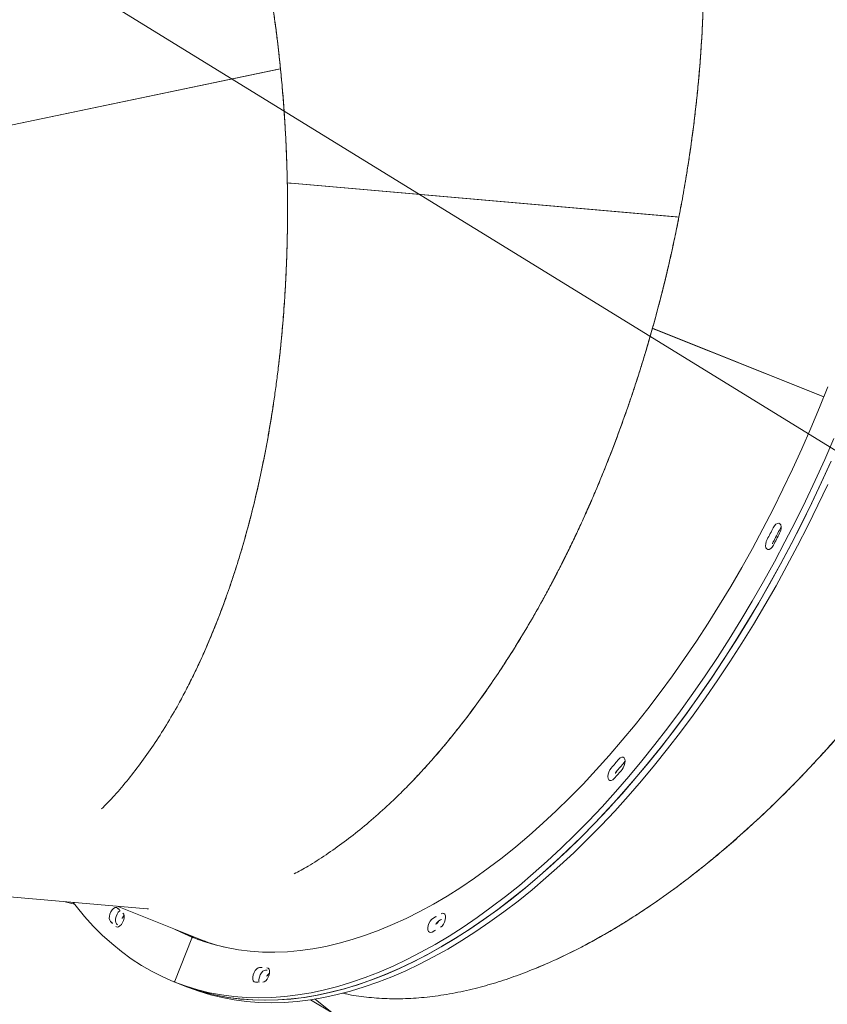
# Model space of a CAD drawing. Extents: x 5459245 to 5462690, y 5971016 to 5972523.
# Tile 50 of 198: x 5462442.209 to 5462442.627, y 5972214.261 to 5972214.771. Entities that reach past the tile are written whole.
import ezdxf

# ---------------------------------------------------------------- set-up
doc = ezdxf.new("R2010")
doc.units = 0
doc.layers.add('A_MAŁA ARCHITEKTURA', color=195, linetype='CONTINUOUS', lineweight=9)
doc.layers.add('ADT CCTV', color=102, linetype='CONTINUOUS')

# ---------------------------------------------------------------- blocks, each defined once
blk = doc.blocks.new('MEGA')
at = {"layer": 'A_MAŁA ARCHITEKTURA'}
for p, q in [((5462444.561155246, 5972220.614950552), (5462444.561155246, 5972216.379421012)), ((5462444.578764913, 5972219.173553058), (5462444.438838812, 5972219.321503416)), ((5462444.578818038, 5972219.173593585), (5462444.438882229, 5972219.321554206)), ((5462444.578099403, 5972219.174352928), (5462444.438997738, 5972219.321431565)), ((5462444.578099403, 5972219.174352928), (5462444.578818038, 5972219.173593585)), ((5462444.621513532, 5972218.957530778), (5462444.530274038, 5972219.139585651)), ((5462444.621576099, 5972218.957554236), (5462444.530330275, 5972219.139621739)), ((5462444.621107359, 5972218.958488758), (5462444.530405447, 5972219.139470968)), ((5462444.530816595, 5972219.138650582), (5462444.530820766, 5972219.138494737)), ((5462444.530866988, 5972219.138550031), (5462444.530871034, 5972219.138394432)), ((5462444.531025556, 5972219.138233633), (5462444.531029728, 5972219.138077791)), ((5462444.124217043, 5972219.10012493), (5462444.172159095, 5972219.004463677)), ((5462444.153038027, 5972219.042616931), (5462444.154514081, 5972219.03787518)), ((5462444.165126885, 5972219.018495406), (5462444.172923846, 5972218.973512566)), ((5462444.162261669, 5972219.01298641), (5462444.16241716, 5972219.012486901)), ((5462444.171344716, 5972218.976789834), (5462444.147776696, 5972218.972711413)), ((5462444.147328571, 5972218.972380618), (5462444.147241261, 5972218.97288434)), ((5462444.14733013, 5972218.972368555), (5462444.147909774, 5972218.969024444)), ((5462444.172923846, 5972218.973512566), (5462444.174089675, 5972218.96678656)), ((5462444.148438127, 5972218.96597621), (5462444.147909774, 5972218.969024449)), ((5462444.14794839, 5972218.968804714), (5462444.14852803, 5972218.965460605)), ((5462444.148440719, 5972218.965964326), (5462444.148438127, 5972218.96597621)), ((5462444.621107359, 5972218.958488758), (5462444.621576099, 5972218.957554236)), ((5462444.581598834, 5972218.84486279), (5462444.565279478, 5972218.939013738)), ((5462444.581664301, 5972218.844874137), (5462444.565343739, 5972218.939032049)), ((5462444.581663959, 5972218.844874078), (5462444.56537217, 5972218.938865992)), ((5462444.565528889, 5972218.937961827), (5462444.565487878, 5972218.937811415)), ((5462444.565548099, 5972218.937851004), (5462444.565507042, 5972218.937700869)), ((5462444.565608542, 5972218.937502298), (5462444.56556753, 5972218.93735189)), ((5462444.17619752, 5972218.933265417), (5462444.176201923, 5972218.93276332)), ((5462444.17795949, 5972218.905882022), (5462444.167770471, 5972218.822313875)), ((5462444.176421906, 5972218.907687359), (5462444.176539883, 5972218.894238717)), ((5462444.366904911, 5972218.833588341), (5462444.366754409, 5972218.833614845)), ((5462444.366754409, 5972218.833614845), (5462444.366904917, 5972218.833588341))]:
    blk.add_line(p, q, dxfattribs=at)
at = {"layer": 'A_MAŁA ARCHITEKTURA', "flags": 128}
for points in [[(5462444.14733013, 5972218.972368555), (5462444.148577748, 5972218.966243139), (5462444.150168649, 5972218.960182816), (5462444.152101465, 5972218.954192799), (5462444.154374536, 5972218.948278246), (5462444.156985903, 5972218.942444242), (5462444.159933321, 5972218.936695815), (5462444.163214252, 5972218.931037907), (5462444.16682587, 5972218.925475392), (5462444.170765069, 5972218.920013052), (5462444.175028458, 5972218.914655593), (5462444.179612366, 5972218.909407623), (5462444.184512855, 5972218.904273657), (5462444.189725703, 5972218.89925812), (5462444.195246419, 5972218.894365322), (5462444.201070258, 5972218.889599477), (5462444.207192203, 5972218.884964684), (5462444.213606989, 5972218.880464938), (5462444.220309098, 5972218.876104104), (5462444.227292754, 5972218.87188594), (5462444.23455195, 5972218.867814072), (5462444.24208044, 5972218.86389201), (5462444.249871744, 5972218.860123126), (5462444.257919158, 5972218.856510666), (5462444.26621575, 5972218.853057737), (5462444.274754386, 5972218.849767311), (5462444.283527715, 5972218.846642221), (5462444.292528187, 5972218.843685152), (5462444.301748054, 5972218.840898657), (5462444.311179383, 5972218.838285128), (5462444.320814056, 5972218.835846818), (5462444.330643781, 5972218.83358582), (5462444.340660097, 5972218.831504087), (5462444.350854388, 5972218.829603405), (5462444.361217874, 5972218.827885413), (5462444.371741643, 5972218.826351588), (5462444.382416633, 5972218.825003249), (5462444.393233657, 5972218.823841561), (5462444.404183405, 5972218.82286752), (5462444.415256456, 5972218.822081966), (5462444.426443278, 5972218.821485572), (5462444.437734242, 5972218.821078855), (5462444.449119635, 5972218.820862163), (5462444.460589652, 5972218.820835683), (5462444.472134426, 5972218.820999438), (5462444.483744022, 5972218.821353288), (5462444.495408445, 5972218.821896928), (5462444.507117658, 5972218.822629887), (5462444.518861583, 5972218.823551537), (5462444.530630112, 5972218.824661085), (5462444.542413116, 5972218.825957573), (5462444.554200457, 5972218.827439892), (5462444.56598199, 5972218.829106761)], [(5462444.147909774, 5972218.969024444), (5462444.149157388, 5972218.962899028), (5462444.150748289, 5972218.956838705), (5462444.152681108, 5972218.950848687), (5462444.154954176, 5972218.944934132), (5462444.157565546, 5972218.939100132), (5462444.160512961, 5972218.933351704), (5462444.163793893, 5972218.927693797), (5462444.16740551, 5972218.922131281), (5462444.17134471, 5972218.916668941), (5462444.175608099, 5972218.911311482), (5462444.18019201, 5972218.906063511), (5462444.185092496, 5972218.900929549), (5462444.190305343, 5972218.895914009), (5462444.195826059, 5972218.891021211), (5462444.201649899, 5972218.886255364), (5462444.207771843, 5972218.881620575), (5462444.214186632, 5972218.877120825), (5462444.220888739, 5972218.872759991), (5462444.227872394, 5972218.868541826), (5462444.235131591, 5972218.864469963), (5462444.242660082, 5972218.860547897), (5462444.250451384, 5972218.856779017), (5462444.258498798, 5972218.853166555), (5462444.26679539, 5972218.849713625), (5462444.275334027, 5972218.846423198), (5462444.284107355, 5972218.843298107), (5462444.293107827, 5972218.840341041), (5462444.302327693, 5972218.837554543), (5462444.311759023, 5972218.834941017), (5462444.321393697, 5972218.832502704), (5462444.331223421, 5972218.830241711), (5462444.341239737, 5972218.828159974), (5462444.351434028, 5972218.826259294), (5462444.361797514, 5972218.824541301), (5462444.372321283, 5972218.823007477), (5462444.382996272, 5972218.821659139), (5462444.393813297, 5972218.820497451), (5462444.404763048, 5972218.819523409), (5462444.415836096, 5972218.818737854), (5462444.427022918, 5972218.81814146), (5462444.438313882, 5972218.817734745), (5462444.449699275, 5972218.817518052), (5462444.461169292, 5972218.817491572), (5462444.472714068, 5972218.817655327), (5462444.484323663, 5972218.818009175), (5462444.495988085, 5972218.818552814), (5462444.507697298, 5972218.819285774), (5462444.519441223, 5972218.820207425), (5462444.531209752, 5972218.821316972), (5462444.542992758, 5972218.822613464), (5462444.554780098, 5972218.824095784)], [(5462444.555200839, 5972218.824152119), (5462444.543413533, 5972218.822663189), (5462444.531630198, 5972218.821360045), (5462444.519860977, 5972218.820243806), (5462444.508116, 5972218.819315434), (5462444.496405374, 5972218.818575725), (5462444.48473918, 5972218.818025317), (5462444.473127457, 5972218.817664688), (5462444.461580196, 5972218.817494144), (5462444.450107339, 5972218.817513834), (5462444.438718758, 5972218.817723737), (5462444.427424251, 5972218.818123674), (5462444.416233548, 5972218.818713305), (5462444.405156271, 5972218.819492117), (5462444.394201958, 5972218.820459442), (5462444.383380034, 5972218.821614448), (5462444.372699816, 5972218.822956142), (5462444.362170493, 5972218.824483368), (5462444.351801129, 5972218.826194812), (5462444.341600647, 5972218.828088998), (5462444.331577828, 5972218.830164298), (5462444.321741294, 5972218.832418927), (5462444.312099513, 5972218.834850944), (5462444.302660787, 5972218.837458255), (5462444.293433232, 5972218.840238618), (5462444.284424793, 5972218.843189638), (5462444.275643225, 5972218.846308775), (5462444.267096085, 5972218.849593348), (5462444.258790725, 5972218.853040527), (5462444.250734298, 5972218.856647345), (5462444.242933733, 5972218.860410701), (5462444.235395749, 5972218.864327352), (5462444.228126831, 5972218.86839393), (5462444.221133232, 5972218.872606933), (5462444.214420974, 5972218.876962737), (5462444.207995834, 5972218.881457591), (5462444.201863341, 5972218.886087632), (5462444.196028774, 5972218.890848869), (5462444.190497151, 5972218.895737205), (5462444.185273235, 5972218.900748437), (5462444.180361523, 5972218.905878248), (5462444.175766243, 5972218.911122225), (5462444.171491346, 5972218.916475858), (5462444.167540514, 5972218.92193453), (5462444.163917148, 5972218.927493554), (5462444.160624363, 5972218.933148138), (5462444.157664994, 5972218.938893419), (5462444.155041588, 5972218.944724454), (5462444.152756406, 5972218.950636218), (5462444.150811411, 5972218.956623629), (5462444.14920828, 5972218.962681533), (5462444.14794839, 5972218.968804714)], [(5462444.543993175, 5972218.819319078), (5462444.532209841, 5972218.818015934), (5462444.520440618, 5972218.816899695), (5462444.508695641, 5972218.81597132), (5462444.496985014, 5972218.815231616), (5462444.48531882, 5972218.814681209), (5462444.473707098, 5972218.814320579), (5462444.462159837, 5972218.814150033), (5462444.450686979, 5972218.814169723), (5462444.439298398, 5972218.814379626), (5462444.428003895, 5972218.814779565), (5462444.416813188, 5972218.815369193), (5462444.405735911, 5972218.816148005), (5462444.394781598, 5972218.817115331), (5462444.383959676, 5972218.818270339), (5462444.373279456, 5972218.819612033), (5462444.362750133, 5972218.821139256), (5462444.352380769, 5972218.8228507), (5462444.342180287, 5972218.824744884), (5462444.332157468, 5972218.826820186), (5462444.322320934, 5972218.829074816), (5462444.312679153, 5972218.831506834), (5462444.303240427, 5972218.834114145), (5462444.294012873, 5972218.836894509), (5462444.285004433, 5972218.839845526), (5462444.276222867, 5972218.842964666), (5462444.267675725, 5972218.846249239), (5462444.259370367, 5972218.849696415), (5462444.251313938, 5972218.853303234), (5462444.243513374, 5972218.857066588), (5462444.235975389, 5972218.86098324), (5462444.228706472, 5972218.865049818), (5462444.221712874, 5972218.86926282), (5462444.215000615, 5972218.873618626), (5462444.208575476, 5972218.878113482), (5462444.202442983, 5972218.882743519), (5462444.196608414, 5972218.887504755), (5462444.191076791, 5972218.892393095), (5462444.18585288, 5972218.897404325), (5462444.180941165, 5972218.902534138), (5462444.176345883, 5972218.907778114), (5462444.172070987, 5972218.913131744), (5462444.168120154, 5972218.918590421), (5462444.164496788, 5972218.924149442), (5462444.161204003, 5972218.929804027), (5462444.158244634, 5972218.935549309), (5462444.155621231, 5972218.941380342), (5462444.153336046, 5972218.947292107), (5462444.151391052, 5972218.953279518), (5462444.149787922, 5972218.959337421), (5462444.14852803, 5972218.965460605)], [(5462444.154904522, 5972219.038892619), (5462444.154023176, 5972219.03656407), (5462444.151799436, 5972219.030084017), (5462444.149916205, 5972219.023614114), (5462444.14837511, 5972219.017159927), (5462444.147177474, 5972219.010727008), (5462444.146324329, 5972219.004320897), (5462444.14581641, 5972218.997947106), (5462444.14565415, 5972218.99161112), (5462444.145837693, 5972218.985318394), (5462444.146366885, 5972218.979074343), (5462444.147241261, 5972218.97288434)], [(5462444.164449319, 5972219.017759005), (5462444.164396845, 5972219.018413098), (5462444.163965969, 5972219.018979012), (5462444.163198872, 5972219.019401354), (5462444.162170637, 5972219.019638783), (5462444.160981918, 5972219.019668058), (5462444.159749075, 5972219.01948631), (5462444.158592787, 5972219.019111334), (5462444.157626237, 5972219.018579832), (5462444.156944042, 5972219.017943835), (5462444.156612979, 5972219.017265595)], [(5462444.157192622, 5972219.013921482), (5462444.157523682, 5972219.014599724), (5462444.15820588, 5972219.01523572), (5462444.159172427, 5972219.01576722), (5462444.160328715, 5972219.016142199), (5462444.16156156, 5972219.016323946), (5462444.162750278, 5972219.016294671), (5462444.163778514, 5972219.016057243), (5462444.164080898, 5972219.015928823)], [(5462444.164080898, 5972219.015928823), (5462444.163778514, 5972219.016057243), (5462444.162750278, 5972219.016294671), (5462444.16156156, 5972219.016323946), (5462444.160328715, 5972219.016142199), (5462444.159172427, 5972219.01576722), (5462444.15820588, 5972219.01523572), (5462444.157523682, 5972219.014599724), (5462444.157192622, 5972219.013921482)], [(5462444.155877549, 5972219.01345883), (5462444.155951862, 5972219.012808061), (5462444.156403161, 5972219.012248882), (5462444.157187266, 5972219.011836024), (5462444.158227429, 5972219.011609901), (5462444.159421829, 5972219.011592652), (5462444.160653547, 5972219.011785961), (5462444.161802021, 5972219.012170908), (5462444.162754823, 5972219.012709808), (5462444.163418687, 5972219.013349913), (5462444.163728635, 5972219.014028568)], [(5462444.170598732, 5972218.98692679), (5462444.170940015, 5972218.983225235), (5462444.171791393, 5972218.977132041)], [(5462444.172156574, 5972218.975101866), (5462444.171542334, 5972218.979676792), (5462444.171178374, 5972218.983582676)], [(5462444.171178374, 5972218.983582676), (5462444.171519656, 5972218.979881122), (5462444.172156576, 5972218.975101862)], [(5462444.172486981, 5972218.973436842), (5462444.172121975, 5972218.976332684), (5462444.171758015, 5972218.980238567)], [(5462444.171344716, 5972218.976789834), (5462444.171439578, 5972218.976811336), (5462444.171529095, 5972218.976841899), (5462444.171609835, 5972218.976880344), (5462444.171678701, 5972218.976925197), (5462444.171733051, 5972218.976974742), (5462444.171770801, 5972218.977027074), (5462444.171790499, 5972218.977080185), (5462444.171791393, 5972218.977132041)], [(5462444.171880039, 5972218.976617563), (5462444.171861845, 5972218.976666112), (5462444.171825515, 5972218.976709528), (5462444.171772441, 5972218.976746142), (5462444.171704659, 5972218.976774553), (5462444.171624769, 5972218.976793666), (5462444.171535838, 5972218.976802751), (5462444.171441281, 5972218.976801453), (5462444.171344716, 5972218.976789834)], [(5462444.171880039, 5972218.976617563), (5462444.173103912, 5972218.970646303), (5462444.174675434, 5972218.964741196), (5462444.176593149, 5972218.958907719), (5462444.178855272, 5972218.953151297), (5462444.181459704, 5972218.947477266), (5462444.18440403, 5972218.941890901), (5462444.187685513, 5972218.936397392), (5462444.191301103, 5972218.931001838), (5462444.195247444, 5972218.925709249), (5462444.199520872, 5972218.920524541), (5462444.20411742, 5972218.91545253), (5462444.209032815, 5972218.910497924), (5462444.214262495, 5972218.905665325), (5462444.2198016, 5972218.900959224), (5462444.225644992, 5972218.896383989), (5462444.231787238, 5972218.891943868), (5462444.238222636, 5972218.887642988), (5462444.244945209, 5972218.88348534), (5462444.251948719, 5972218.879474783), (5462444.259226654, 5972218.875615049), (5462444.266772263, 5972218.871909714), (5462444.274578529, 5972218.868362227), (5462444.28263821, 5972218.864975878), (5462444.29094382, 5972218.861753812), (5462444.299487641, 5972218.858699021), (5462444.308261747, 5972218.855814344), (5462444.31725798, 5972218.853102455), (5462444.326467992, 5972218.850565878), (5462444.335883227, 5972218.848206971), (5462444.34549494, 5972218.846027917), (5462444.35529421, 5972218.844030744), (5462444.36527193, 5972218.842217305), (5462444.375418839, 5972218.840589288), (5462444.38572551, 5972218.839148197), (5462444.396182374, 5972218.837895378), (5462444.406779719, 5972218.836831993), (5462444.417507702, 5972218.835959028), (5462444.428356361, 5972218.835277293), (5462444.439315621, 5972218.834787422), (5462444.450375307, 5972218.834489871), (5462444.461525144, 5972218.834384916), (5462444.472754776, 5972218.834472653), (5462444.484053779, 5972218.834753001), (5462444.495411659, 5972218.835225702), (5462444.506817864, 5972218.835890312), (5462444.51826181, 5972218.836746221), (5462444.529732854, 5972218.837792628), (5462444.54122036, 5972218.839028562), (5462444.552713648, 5972218.840452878), (5462444.564202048, 5972218.842064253), (5462444.575674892, 5972218.843861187), (5462444.587121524, 5972218.845842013)], [(5462444.147241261, 5972218.97288434), (5462444.147259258, 5972218.972835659), (5462444.147295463, 5972218.972792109), (5462444.147348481, 5972218.972755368), (5462444.147416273, 5972218.97272685), (5462444.147496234, 5972218.972707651), (5462444.147585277, 5972218.972698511), (5462444.147679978, 5972218.972699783), (5462444.147776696, 5972218.972711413)], [(5462444.147776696, 5972218.972711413), (5462444.147681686, 5972218.972689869), (5462444.147592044, 5972218.972659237), (5462444.147511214, 5972218.9726207), (5462444.147442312, 5972218.972575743), (5462444.147387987, 5972218.97252609), (5462444.147350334, 5972218.97247366), (5462444.147330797, 5972218.972420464), (5462444.14733013, 5972218.972368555)], [(5462444.176741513, 5972218.938953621), (5462444.176221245, 5972218.93948837), (5462444.175380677, 5972218.939867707), (5462444.174302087, 5972218.940054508), (5462444.173091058, 5972218.940030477), (5462444.171866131, 5972218.93979797), (5462444.170747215, 5972218.939379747), (5462444.169843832, 5972218.938816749), (5462444.169244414, 5972218.938164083), (5462444.169007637, 5972218.937485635), (5462444.169156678, 5972218.936847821)], [(5462444.177321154, 5972218.935609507), (5462444.176800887, 5972218.936144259), (5462444.175960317, 5972218.936523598), (5462444.174881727, 5972218.936710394), (5462444.173670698, 5972218.936686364), (5462444.172445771, 5972218.936453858), (5462444.171326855, 5972218.936035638), (5462444.170423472, 5972218.935472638), (5462444.170118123, 5972218.935192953)], [(5462444.170118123, 5972218.935192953), (5462444.170423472, 5972218.935472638), (5462444.171326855, 5972218.936035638), (5462444.172445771, 5972218.936453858), (5462444.173670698, 5972218.936686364), (5462444.174881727, 5972218.936710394), (5462444.175960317, 5972218.936523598), (5462444.176800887, 5972218.936144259), (5462444.177321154, 5972218.935609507)], [(5462444.171130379, 5972218.933510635), (5462444.171670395, 5972218.932983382), (5462444.172526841, 5972218.932614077), (5462444.173615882, 5972218.932438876), (5462444.174830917, 5972218.932474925), (5462444.176053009, 5972218.932718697), (5462444.177162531, 5972218.93314633), (5462444.178050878, 5972218.933715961), (5462444.178631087, 5972218.934371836), (5462444.178846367, 5972218.93504975), (5462444.178675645, 5972218.935683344)], [(5462444.245470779, 5972218.875817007), (5462444.244561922, 5972218.876151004), (5462444.243439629, 5972218.876286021), (5462444.242213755, 5972218.876208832), (5462444.2410043, 5972218.875927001), (5462444.239929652, 5972218.875468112), (5462444.239095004, 5972218.874877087), (5462444.23858206, 5972218.874211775), (5462444.238441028, 5972218.873537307), (5462444.238685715, 5972218.872919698), (5462444.239292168, 5972218.872419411)], [(5462444.243674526, 5972218.87005986), (5462444.244598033, 5972218.869736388), (5462444.24572924, 5972218.869613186), (5462444.246957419, 5972218.869702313), (5462444.24816235, 5972218.869995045), (5462444.249226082, 5972218.870462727), (5462444.250044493, 5972218.87105958), (5462444.250537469, 5972218.871727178), (5462444.250656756, 5972218.872400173), (5462444.250390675, 5972218.873012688), (5462444.249765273, 5972218.873504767)], [(5462444.360173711, 5972218.837961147), (5462444.359014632, 5972218.838043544), (5462444.357781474, 5972218.837913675), (5462444.356594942, 5972218.837584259), (5462444.355571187, 5972218.837087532), (5462444.354810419, 5972218.836472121), (5462444.354387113, 5972218.835798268), (5462444.354342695, 5972218.835131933), (5462444.354681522, 5972218.834538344), (5462444.355370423, 5972218.834075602), (5462444.356341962, 5972218.833789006)], [(5462444.366174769, 5972218.836958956), (5462444.365421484, 5972218.837080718), (5462444.364669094, 5972218.837203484), (5462444.363917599, 5972218.837327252), (5462444.363167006, 5972218.837452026), (5462444.362417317, 5972218.837577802), (5462444.361668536, 5972218.837704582), (5462444.360920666, 5972218.837832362), (5462444.360173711, 5972218.837961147)], [(5462444.362465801, 5972218.83276631), (5462444.363632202, 5972218.832695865), (5462444.364865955, 5972218.832837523), (5462444.366046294, 5972218.833177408), (5462444.367057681, 5972218.833682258), (5462444.367801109, 5972218.834302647), (5462444.368203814, 5972218.834977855), (5462444.368226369, 5972218.835641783), (5462444.367866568, 5972218.836229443), (5462444.367159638, 5972218.83668331), (5462444.366174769, 5972218.836958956)], [(5462444.356341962, 5972218.833789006), (5462444.3571042, 5972218.833657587), (5462444.35786737, 5972218.833527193), (5462444.358631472, 5972218.833397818), (5462444.359396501, 5972218.833269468), (5462444.360162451, 5972218.833142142), (5462444.360929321, 5972218.833015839), (5462444.361697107, 5972218.832890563), (5462444.362465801, 5972218.83276631)], [(5462444.366754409, 5972218.833614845), (5462444.366001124, 5972218.833736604), (5462444.365248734, 5972218.83385937), (5462444.364497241, 5972218.833983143), (5462444.363746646, 5972218.834107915), (5462444.362996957, 5972218.834233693), (5462444.362248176, 5972218.834360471), (5462444.361500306, 5972218.834488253), (5462444.360753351, 5972218.834617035)], [(5462444.360753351, 5972218.834617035), (5462444.361500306, 5972218.834488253), (5462444.362248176, 5972218.834360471), (5462444.362996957, 5972218.834233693), (5462444.363746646, 5972218.834107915), (5462444.364497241, 5972218.833983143), (5462444.365248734, 5972218.83385937), (5462444.366001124, 5972218.833736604), (5462444.366754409, 5972218.833614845)], [(5462444.510181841, 5972218.831609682), (5462444.509331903, 5972218.831548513), (5462444.508482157, 5972218.831488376), (5462444.507632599, 5972218.831429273), (5462444.506783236, 5972218.831371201), (5462444.505934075, 5972218.831314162), (5462444.505085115, 5972218.831258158), (5462444.504236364, 5972218.831203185), (5462444.503387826, 5972218.831149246)], [(5462444.509419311, 5972218.827307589), (5462444.510651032, 5972218.827500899), (5462444.511799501, 5972218.827885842), (5462444.512752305, 5972218.828424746), (5462444.513416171, 5972218.829064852), (5462444.513726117, 5972218.829743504), (5462444.513651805, 5972218.830394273), (5462444.513200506, 5972218.830953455), (5462444.512416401, 5972218.83136631), (5462444.511376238, 5972218.83159243), (5462444.510181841, 5972218.831609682)], [(5462444.503387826, 5972218.831149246), (5462444.502154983, 5972218.830967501), (5462444.500998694, 5972218.830592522), (5462444.500032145, 5972218.83006102), (5462444.499349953, 5972218.829425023), (5462444.499018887, 5972218.828746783), (5462444.499071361, 5972218.828092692), (5462444.499502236, 5972218.827526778), (5462444.500269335, 5972218.827104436), (5462444.501297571, 5972218.826867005), (5462444.502486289, 5972218.826837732)], [(5462444.502486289, 5972218.826837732), (5462444.50335219, 5972218.826892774), (5462444.504218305, 5972218.82694887), (5462444.505084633, 5972218.827006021), (5462444.505951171, 5972218.827064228), (5462444.506817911, 5972218.827123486), (5462444.507684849, 5972218.827183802), (5462444.508551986, 5972218.827245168), (5462444.509419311, 5972218.827307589)], [(5462444.510761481, 5972218.828265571), (5462444.509911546, 5972218.828204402), (5462444.509061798, 5972218.828144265), (5462444.508212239, 5972218.828085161), (5462444.507362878, 5972218.82802709), (5462444.506513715, 5972218.827970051), (5462444.505664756, 5972218.827914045), (5462444.504816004, 5972218.827859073), (5462444.503967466, 5972218.827805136)], [(5462444.503967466, 5972218.827805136), (5462444.504816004, 5972218.827859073), (5462444.505664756, 5972218.827914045), (5462444.506513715, 5972218.827970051), (5462444.507362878, 5972218.82802709), (5462444.508212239, 5972218.828085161), (5462444.509061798, 5972218.828144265), (5462444.509911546, 5972218.828204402), (5462444.510761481, 5972218.828265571)], [(5462444.5123852, 5972218.828184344), (5462444.511955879, 5972218.828248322), (5462444.510761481, 5972218.828265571)], [(5462444.510761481, 5972218.828265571), (5462444.511955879, 5972218.828248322), (5462444.5123852, 5972218.828184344)]]:
    blk.add_lwpolyline(points, dxfattribs=at)
at = {"layer": 'A_MAŁA ARCHITEKTURA'}
for centre, radius, start, end in [((5462444.280208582, 5972218.991413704), 0.1262703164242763, 168.1860411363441, 169.9453890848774), ((5462444.285566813, 5972218.992425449), 0.1237385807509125, 168.186041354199, 169.9453891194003), ((5462444.281456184, 5972218.987935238), 0.1269516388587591, 168.1884092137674, 169.0745301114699), ((5462444.28149893, 5972218.987926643), 0.1269952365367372, 168.1885621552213, 169.0743779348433), ((5462444.162454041, 5972219.00652374), 0.006481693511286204, 84.46496738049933, 128.5541358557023), ((5462444.276666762, 5972218.991509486), 0.1052923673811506, 189.8415067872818, 197.3128930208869), ((5462444.284201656, 5972219.000301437), 0.1237385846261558, 209.7215721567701, 211.4809176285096), ((5462444.278815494, 5972218.999450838), 0.126270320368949, 209.7215716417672, 211.4809176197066), ((5462444.284213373, 5972218.996627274), 0.1230817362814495, 209.7192156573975, 210.6188834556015), ((5462444.284177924, 5972218.996606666), 0.123040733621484, 209.7190658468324, 210.6190330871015), ((5462444.174828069, 5972218.927060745), 0.006338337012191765, 70.58731946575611, 115.7274831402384), ((5462444.368109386, 5972219.106420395), 0.2671148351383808, 241.1672761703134, 242.2348961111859), ((5462444.243629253, 5972218.866680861), 0.00627771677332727, 67.31425775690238, 123.2677033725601), ((5462444.371705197, 5972219.105126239), 0.2617591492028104, 241.1672761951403, 242.2348960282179), ((5462444.371988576, 5972219.101237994), 0.2611395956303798, 241.1666447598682, 242.0224398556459), ((5462444.371803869, 5972219.100896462), 0.2607513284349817, 241.1660107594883, 242.0230761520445), ((5462444.359680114, 5972218.827685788), 0.007013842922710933, 81.19818268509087, 119.251384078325), ((5462444.504330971, 5972218.820886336), 0.006928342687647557, 93.00748626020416, 119.3786317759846)]:
    blk.add_arc(centre, radius, start, end, dxfattribs=at)
for points, knots in [([(5462444.578818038, 5972219.173593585), (5462444.582198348, 5972219.176199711), (5462444.588700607, 5972219.181212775), (5462444.597879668, 5972219.188613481), (5462444.606709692, 5972219.195947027), (5462444.615540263, 5972219.203527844), (5462444.62444819, 5972219.211444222), (5462444.633358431, 5972219.219643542), (5462444.641186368, 5972219.227108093), (5462444.648083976, 5972219.233895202), (5462444.653872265, 5972219.239737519), (5462444.659453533, 5972219.245514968), (5462444.664830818, 5972219.251222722), (5462444.670007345, 5972219.256856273), (5462444.674986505, 5972219.262411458), (5462444.679771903, 5972219.267884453), (5462444.685795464, 5972219.274946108), (5462444.692906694, 5972219.283592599), (5462444.700910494, 5972219.293812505), (5462444.708408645, 5972219.303877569), (5462444.715411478, 5972219.313772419), (5462444.722059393, 5972219.323675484), (5462444.728295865, 5972219.333504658), (5462444.734133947, 5972219.343272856), (5462444.739486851, 5972219.352803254), (5462444.744418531, 5972219.362181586), (5462444.748936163, 5972219.371398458), (5462444.75402282, 5972219.382591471), (5462444.759326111, 5972219.395662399), (5462444.764403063, 5972219.41045536), (5462444.768429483, 5972219.42487304), (5462444.771432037, 5972219.438985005), (5462444.773392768, 5972219.452766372), (5462444.774293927, 5972219.466105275), (5462444.774144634, 5972219.478988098), (5462444.772939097, 5972219.491389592), (5462444.77066998, 5972219.503281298), (5462444.76735854, 5972219.514565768), (5462444.763018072, 5972219.525242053), (5462444.757630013, 5972219.535269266), (5462444.751320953, 5972219.544647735), (5462444.746295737, 5972219.550286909), (5462444.743796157, 5972219.553091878)], [0, 0, 0, 0, 0.02139724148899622, 0.04115907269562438, 0.05928546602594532, 0.07927889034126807, 0.1000591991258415, 0.1198732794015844, 0.1411679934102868, 0.1556783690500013, 0.169933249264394, 0.1839326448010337, 0.1976765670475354, 0.2111650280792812, 0.2243980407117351, 0.2373756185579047, 0.2500977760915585, 0.2744275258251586, 0.2983037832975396, 0.3217266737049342, 0.344696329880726, 0.3672128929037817, 0.3906126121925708, 0.4130707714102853, 0.4352577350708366, 0.4571736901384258, 0.4788188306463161, 0.5001933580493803, 0.5365127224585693, 0.5723564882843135, 0.607725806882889, 0.6433164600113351, 0.6792622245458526, 0.7149141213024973, 0.7502736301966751, 0.7861857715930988, 0.8219481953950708, 0.8575625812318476, 0.89318869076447, 0.9289247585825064, 0.9646466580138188, 1, 1, 1, 1]), ([(5462444.77285995, 5972219.450286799), (5462444.772538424, 5972219.447570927), (5462444.771801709, 5972219.441348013), (5462444.76983506, 5972219.431285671), (5462444.767163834, 5972219.420167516), (5462444.763804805, 5972219.408742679), (5462444.759817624, 5972219.397149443), (5462444.755758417, 5972219.386818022), (5462444.751878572, 5972219.377832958), (5462444.748323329, 5972219.370139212), (5462444.744480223, 5972219.362333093), (5462444.740345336, 5972219.354419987), (5462444.735915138, 5972219.346405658), (5462444.730900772, 5972219.337806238), (5462444.725221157, 5972219.328590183), (5462444.718787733, 5972219.318731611), (5462444.711870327, 5972219.308699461), (5462444.704458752, 5972219.298507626), (5462444.696740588, 5972219.288427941), (5462444.689889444, 5972219.279903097), (5462444.684094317, 5972219.272945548), (5462444.679277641, 5972219.267310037), (5462444.674272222, 5972219.261602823), (5462444.669074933, 5972219.255827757), (5462444.663682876, 5972219.24998895), (5462444.658093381, 5972219.244090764), (5462444.652303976, 5972219.238137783), (5462444.644907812, 5972219.230727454), (5462444.635642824, 5972219.221764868), (5462444.624547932, 5972219.211504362), (5462444.615105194, 5972219.203153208), (5462444.607610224, 5972219.196733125), (5462444.601944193, 5972219.19197952), (5462444.596133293, 5972219.187208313), (5462444.590599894, 5972219.182762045), (5462444.585781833, 5972219.178964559), (5462444.58154623, 5972219.175677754), (5462444.577455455, 5972219.17254812), (5462444.573061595, 5972219.169237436), (5462444.568360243, 5972219.165752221), (5462444.563115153, 5972219.161930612), (5462444.557422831, 5972219.157863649), (5462444.551438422, 5972219.153679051), (5462444.545777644, 5972219.149803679), (5462444.540723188, 5972219.146409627), (5462444.536504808, 5972219.143623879), (5462444.533134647, 5972219.141426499), (5462444.531168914, 5972219.140161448), (5462444.530330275, 5972219.139621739)], [0, 0, 0, 0, 0.02764422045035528, 0.06334151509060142, 0.09938647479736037, 0.1357798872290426, 0.1725225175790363, 0.2085948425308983, 0.2318932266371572, 0.2554165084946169, 0.2791648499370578, 0.3031384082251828, 0.3273373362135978, 0.3517617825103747, 0.3808396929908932, 0.4104557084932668, 0.4406100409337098, 0.4713028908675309, 0.5025344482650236, 0.5319786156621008, 0.5489336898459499, 0.5661837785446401, 0.5837289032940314, 0.6015690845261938, 0.6197043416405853, 0.6381346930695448, 0.6568601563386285, 0.6758807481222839, 0.7085758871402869, 0.7429738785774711, 0.7760382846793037, 0.7915579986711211, 0.8076851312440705, 0.8244196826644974, 0.8406348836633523, 0.8539306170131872, 0.8643286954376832, 0.8754776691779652, 0.8873775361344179, 0.9000282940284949, 0.9134299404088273, 0.9294426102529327, 0.9453586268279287, 0.9607406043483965, 0.9738957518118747, 0.9848240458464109, 0.9935254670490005, 0.9999999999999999, 0.9999999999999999, 0.9999999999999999, 0.9999999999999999]), ([(5462444.621576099, 5972218.957554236), (5462444.62556499, 5972218.959073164), (5462444.633237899, 5972218.961994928), (5462444.644163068, 5972218.966429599), (5462444.654734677, 5972218.970900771), (5462444.665378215, 5972218.975608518), (5462444.676192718, 5972218.980615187), (5462444.687091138, 5972218.985892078), (5462444.696741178, 5972218.990778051), (5462444.705304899, 5972218.995284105), (5462444.712533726, 5972218.99920597), (5462444.719545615, 5972219.003125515), (5462444.72634209, 5972219.007037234), (5462444.73292493, 5972219.010935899), (5462444.739296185, 5972219.014816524), (5462444.745458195, 5972219.018674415), (5462444.75326439, 5972219.023695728), (5462444.762569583, 5972219.029920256), (5462444.773183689, 5972219.037393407), (5462444.783268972, 5972219.044864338), (5462444.792830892, 5972219.052315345), (5462444.802055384, 5972219.059876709), (5462444.810864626, 5972219.067486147), (5462444.819274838, 5972219.075152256), (5462444.827151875, 5972219.082730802), (5462444.834581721, 5972219.090285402), (5462444.841568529, 5972219.097804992), (5462444.849670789, 5972219.107052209), (5462444.858522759, 5972219.118034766), (5462444.867655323, 5972219.130731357), (5462444.875673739, 5972219.143372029), (5462444.882623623, 5972219.156015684), (5462444.888480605, 5972219.168643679), (5462444.89319538, 5972219.181154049), (5462444.896772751, 5972219.193531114), (5462444.89919988, 5972219.205752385), (5462444.900461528, 5972219.217792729), (5462444.900549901, 5972219.229552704), (5462444.899477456, 5972219.24102757), (5462444.897214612, 5972219.252183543), (5462444.893882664, 5972219.262984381), (5462444.890700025, 5972219.269834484), (5462444.889116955, 5972219.273241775)], [0, 0, 0, 0, 0.02139725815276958, 0.04115909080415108, 0.05928547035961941, 0.07927890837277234, 0.1000592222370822, 0.1198732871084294, 0.1411679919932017, 0.1556783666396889, 0.1699332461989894, 0.1839326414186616, 0.1976765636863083, 0.2111650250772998, 0.2243980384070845, 0.237375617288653, 0.250097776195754, 0.2744275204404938, 0.2983037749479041, 0.3217266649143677, 0.3446963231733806, 0.3672128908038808, 0.3906126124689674, 0.4130707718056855, 0.4352577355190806, 0.4571736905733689, 0.4788188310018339, 0.5001933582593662, 0.5365127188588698, 0.5723564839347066, 0.6077258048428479, 0.6433164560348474, 0.6792622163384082, 0.7149141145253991, 0.7502736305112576, 0.7861857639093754, 0.8219481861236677, 0.8575625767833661, 0.8931886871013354, 0.9289247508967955, 0.9646466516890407, 1, 1, 1, 1]), ([(5462444.203879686, 5972219.051719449), (5462444.206561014, 5972219.051090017), (5462444.212680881, 5972219.049653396), (5462444.222830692, 5972219.048062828), (5462444.234194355, 5972219.046777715), (5462444.246080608, 5972219.046034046), (5462444.258339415, 5972219.045823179), (5462444.269436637, 5972219.046110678), (5462444.27920713, 5972219.046689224), (5462444.287653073, 5972219.047403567), (5462444.296302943, 5972219.048350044), (5462444.305153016, 5972219.049534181), (5462444.314199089, 5972219.050961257), (5462444.32399451, 5972219.052737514), (5462444.334596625, 5972219.054928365), (5462444.346060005, 5972219.057608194), (5462444.357851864, 5972219.060683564), (5462444.369962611, 5972219.064168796), (5462444.382072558, 5972219.067980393), (5462444.392424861, 5972219.071508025), (5462444.400943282, 5972219.074578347), (5462444.407884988, 5972219.077180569), (5462444.414958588, 5972219.079935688), (5462444.422161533, 5972219.082847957), (5462444.429490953, 5972219.085921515), (5462444.436943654, 5972219.089160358), (5462444.444516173, 5972219.092568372), (5462444.454007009, 5972219.096988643), (5462444.46559499, 5972219.102635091), (5462444.479027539, 5972219.109557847), (5462444.490101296, 5972219.115579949), (5462444.498694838, 5972219.120430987), (5462444.505097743, 5972219.124132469), (5462444.511566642, 5972219.127964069), (5462444.517634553, 5972219.13164535), (5462444.522847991, 5972219.134875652), (5462444.527382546, 5972219.137732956), (5462444.531720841, 5972219.140508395), (5462444.536333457, 5972219.143507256), (5462444.541215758, 5972219.146735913), (5462444.546596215, 5972219.150358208), (5462444.552354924, 5972219.154313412), (5462444.558320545, 5972219.158500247), (5462444.563888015, 5972219.162490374), (5462444.568802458, 5972219.166079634), (5462444.572866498, 5972219.169096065), (5462444.57609463, 5972219.171521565), (5462444.577965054, 5972219.172944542), (5462444.578764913, 5972219.173553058)], [0, 0, 0, 0, 0.02783217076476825, 0.06352418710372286, 0.09956285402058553, 0.1359489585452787, 0.1726832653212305, 0.208747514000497, 0.2320412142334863, 0.2555598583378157, 0.2793036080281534, 0.3032726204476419, 0.3274670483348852, 0.3518870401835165, 0.380958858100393, 0.4105688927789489, 0.4407173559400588, 0.4714044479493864, 0.5026303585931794, 0.5320683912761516, 0.5490197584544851, 0.5662662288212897, 0.5838078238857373, 0.6016445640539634, 0.6197764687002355, 0.6382035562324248, 0.6569258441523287, 0.6759433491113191, 0.708631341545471, 0.7430230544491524, 0.7760799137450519, 0.7915961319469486, 0.8077203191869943, 0.8244524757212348, 0.8406639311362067, 0.8539511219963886, 0.8643449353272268, 0.8754911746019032, 0.8873898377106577, 0.9000409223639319, 0.9134444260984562, 0.9294262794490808, 0.9453017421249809, 0.9606571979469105, 0.9738047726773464, 0.9847444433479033, 0.993476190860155, 1, 1, 1, 1]), ([(5462444.882962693, 5972219.157164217), (5462444.881387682, 5972219.15407334), (5462444.877956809, 5972219.147340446), (5462444.871641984, 5972219.136893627), (5462444.864214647, 5972219.125820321), (5462444.855925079, 5972219.114736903), (5462444.846902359, 5972219.103774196), (5462444.837162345, 5972219.092936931), (5462444.826636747, 5972219.0821491), (5462444.816946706, 5972219.072971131), (5462444.808605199, 5972219.065525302), (5462444.801909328, 5972219.059783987), (5462444.795083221, 5972219.054152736), (5462444.787967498, 5972219.048504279), (5462444.780559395, 5972219.04284552), (5462444.772856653, 5972219.03718364), (5462444.764932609, 5972219.031579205), (5462444.755580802, 5972219.025212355), (5462444.744592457, 5972219.018069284), (5462444.73165649, 5972219.010116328), (5462444.717892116, 5972219.002128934), (5462444.705657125, 5972218.995442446), (5462444.695374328, 5972218.990083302), (5462444.68725062, 5972218.985988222), (5462444.678954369, 5972218.981944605), (5462444.670588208, 5972218.978007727), (5462444.662847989, 5972218.974490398), (5462444.655761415, 5972218.971366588), (5462444.649059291, 5972218.968492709), (5462444.642045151, 5972218.965571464), (5462444.63537106, 5972218.962876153), (5462444.629583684, 5972218.960603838), (5462444.624675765, 5972218.958718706), (5462444.619969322, 5972218.956946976), (5462444.614900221, 5972218.955080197), (5462444.609465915, 5972218.95312619), (5462444.603504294, 5972218.951037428), (5462444.597027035, 5972218.948833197), (5462444.590211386, 5972218.946588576), (5462444.583647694, 5972218.944498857), (5462444.577755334, 5972218.942681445), (5462444.572789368, 5972218.941192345), (5462444.568755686, 5972218.940009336), (5462444.566376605, 5972218.939327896), (5462444.565343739, 5972218.939032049)], [0, 0, 0, 0, 0.03511932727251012, 0.07650088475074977, 0.1183712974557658, 0.1607316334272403, 0.2026218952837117, 0.2438324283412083, 0.2857545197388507, 0.3283889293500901, 0.3522516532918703, 0.3748244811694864, 0.3977240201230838, 0.4209503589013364, 0.4445035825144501, 0.4683837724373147, 0.4925910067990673, 0.5164431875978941, 0.5513742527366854, 0.5875737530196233, 0.6250418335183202, 0.663778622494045, 0.6849294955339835, 0.7053851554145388, 0.7264964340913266, 0.7482633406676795, 0.7685622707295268, 0.7843693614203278, 0.8008298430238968, 0.8179437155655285, 0.835710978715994, 0.8493710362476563, 0.8598120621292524, 0.8710803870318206, 0.883176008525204, 0.8960989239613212, 0.9098491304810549, 0.9255628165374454, 0.9419930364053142, 0.9579753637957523, 0.9717672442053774, 0.9833686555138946, 0.992779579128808, 1, 1, 1, 1]), ([(5462444.530274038, 5972219.139585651), (5462444.52666918, 5972219.137298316), (5462444.519735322, 5972219.13289868), (5462444.509642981, 5972219.126798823), (5462444.499733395, 5972219.121004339), (5462444.489591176, 5972219.115293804), (5462444.479106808, 5972219.109625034), (5462444.468355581, 5972219.104050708), (5462444.458664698, 5972219.099242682), (5462444.449928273, 5972219.095077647), (5462444.442458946, 5972219.091632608), (5462444.435121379, 5972219.088360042), (5462444.42791907, 5972219.085255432), (5462444.420855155, 5972219.082314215), (5462444.413932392, 5972219.079531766), (5462444.407153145, 5972219.076903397), (5462444.398457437, 5972219.073653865), (5462444.387900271, 5972219.069923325), (5462444.37555904, 5972219.065891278), (5462444.363536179, 5972219.06228168), (5462444.351842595, 5972219.059079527), (5462444.340262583, 5972219.056213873), (5462444.328892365, 5972219.053709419), (5462444.317716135, 5972219.051559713), (5462444.306926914, 5972219.049780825), (5462444.296432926, 5972219.048360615), (5462444.287617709, 5972219.047378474), (5462444.282374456, 5972219.0469937), (5462444.280466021, 5972219.046853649)], [0, 0, 0, 0, 0.04356553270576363, 0.08379722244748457, 0.1206950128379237, 0.1613976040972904, 0.2037025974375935, 0.2440392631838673, 0.2873918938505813, 0.3169330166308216, 0.3459537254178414, 0.3744540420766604, 0.402433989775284, 0.429893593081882, 0.4568328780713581, 0.4832518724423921, 0.5091506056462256, 0.558682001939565, 0.6072898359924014, 0.6549743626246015, 0.701735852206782, 0.747574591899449, 0.7952118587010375, 0.8409325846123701, 0.8861010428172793, 0.9307176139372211, 0.9747826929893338, 1, 1, 1, 1]), ([(5462444.172166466, 5972219.004466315), (5462444.172186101, 5972219.004420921), (5462444.172398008, 5972219.003931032), (5462444.172684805, 5972219.00346921), (5462444.172945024, 5972219.003050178)], [0, 0, 0, 0, 0.0926625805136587, 0.9999999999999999, 0.9999999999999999, 0.9999999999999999, 0.9999999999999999]), ([(5462444.227417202, 5972218.949147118), (5462444.22980246, 5972218.947770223), (5462444.235246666, 5972218.944627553), (5462444.244504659, 5972218.94017372), (5462444.255013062, 5972218.93566176), (5462444.266178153, 5972218.931517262), (5462444.277853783, 5972218.92777528), (5462444.288561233, 5972218.924845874), (5462444.298082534, 5972218.922578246), (5462444.306374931, 5972218.920823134), (5462444.3149296, 5972218.919231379), (5462444.323744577, 5972218.917809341), (5462444.332817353, 5972218.916563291), (5462444.342708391, 5972218.915435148), (5462444.353491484, 5972218.914470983), (5462444.365240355, 5972218.913726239), (5462444.377417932, 5972218.913265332), (5462444.390019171, 5972218.913104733), (5462444.402713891, 5972218.91325683), (5462444.413643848, 5972218.913644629), (5462444.422685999, 5972218.914124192), (5462444.430083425, 5972218.91461092), (5462444.437651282, 5972218.915205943), (5462444.445388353, 5972218.91591407), (5462444.453293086, 5972218.916740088), (5462444.461363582, 5972218.917688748), (5462444.469597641, 5972218.918764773), (5462444.479960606, 5972218.920255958), (5462444.492685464, 5972218.922315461), (5462444.507544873, 5972218.925064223), (5462444.519885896, 5972218.927631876), (5462444.529514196, 5972218.929794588), (5462444.536713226, 5972218.931489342), (5462444.544013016, 5972218.933289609), (5462444.5508855, 5972218.935061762), (5462444.556809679, 5972218.936648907), (5462444.56197618, 5972218.938074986), (5462444.566931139, 5972218.939479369), (5462444.572213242, 5972218.941018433), (5462444.577819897, 5972218.94269962), (5462444.584017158, 5972218.944613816), (5462444.590672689, 5972218.946737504), (5462444.597593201, 5972218.949023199), (5462444.604075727, 5972218.951235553), (5462444.609817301, 5972218.953252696), (5462444.614579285, 5972218.954967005), (5462444.618370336, 5972218.956356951), (5462444.620572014, 5972218.957179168), (5462444.621513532, 5972218.957530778)], [0, 0, 0, 0, 0.02783144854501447, 0.06352349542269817, 0.0995621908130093, 0.1359483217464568, 0.1726826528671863, 0.2087469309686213, 0.2320406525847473, 0.255559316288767, 0.279303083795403, 0.3032721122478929, 0.327466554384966, 0.3518865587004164, 0.3809584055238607, 0.4105684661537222, 0.4407169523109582, 0.4714040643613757, 0.5026299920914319, 0.5320680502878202, 0.5490194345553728, 0.5662659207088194, 0.5838075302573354, 0.6016442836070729, 0.6197762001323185, 0.6382032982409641, 0.6569255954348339, 0.6759431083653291, 0.7086310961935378, 0.7430228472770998, 0.7760797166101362, 0.7915959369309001, 0.8077201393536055, 0.8244523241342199, 0.8406638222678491, 0.8539510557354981, 0.8643448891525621, 0.8754911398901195, 0.8873898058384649, 0.9000408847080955, 0.9134443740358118, 0.9294261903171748, 0.9453016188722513, 0.9606570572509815, 0.9738046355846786, 0.9847443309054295, 0.9934761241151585, 0.9999999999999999, 0.9999999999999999, 0.9999999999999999, 0.9999999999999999]), ([(5462444.565279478, 5972218.939013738), (5462444.561167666, 5972218.937864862), (5462444.553258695, 5972218.935655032), (5462444.541834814, 5972218.932729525), (5462444.530674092, 5972218.930043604), (5462444.51931489, 5972218.927505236), (5462444.507640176, 5972218.925105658), (5462444.495737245, 5972218.922873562), (5462444.485070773, 5972218.921068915), (5462444.475503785, 5972218.919604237), (5462444.467357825, 5972218.918462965), (5462444.459387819, 5972218.917448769), (5462444.451595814, 5972218.916556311), (5462444.443983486, 5972218.915780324), (5462444.436552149, 5972218.915115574), (5462444.429302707, 5972218.914556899), (5462444.420039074, 5972218.913956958), (5462444.408854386, 5972218.913434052), (5462444.395874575, 5972218.913137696), (5462444.383321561, 5972218.913153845), (5462444.371201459, 5972218.913464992), (5462444.359287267, 5972218.914065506), (5462444.347678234, 5972218.914951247), (5462444.336357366, 5972218.916120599), (5462444.32551411, 5972218.917533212), (5462444.315057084, 5972218.919203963), (5462444.306333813, 5972218.920809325), (5462444.301202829, 5972218.921955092), (5462444.299335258, 5972218.922372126)], [0, 0, 0, 0, 0.04356553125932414, 0.08379722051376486, 0.1206950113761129, 0.1613975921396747, 0.2037025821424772, 0.2440392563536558, 0.2873918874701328, 0.3169330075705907, 0.3459537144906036, 0.3744540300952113, 0.4024339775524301, 0.4298935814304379, 0.4568328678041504, 0.4832518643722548, 0.5091506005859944, 0.5586819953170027, 0.6072898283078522, 0.6549743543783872, 0.701735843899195, 0.7475745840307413, 0.7952118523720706, 0.840932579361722, 0.8861010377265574, 0.9307176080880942, 0.9747826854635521, 1, 1, 1, 1]), ([(5462444.188061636, 5972218.895424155), (5462444.188267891, 5972218.894761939), (5462444.189486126, 5972218.89085059), (5462444.192616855, 5972218.883783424), (5462444.197469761, 5972218.874303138), (5462444.203280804, 5972218.865002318), (5462444.209936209, 5972218.85588092), (5462444.217502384, 5972218.846903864), (5462444.225592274, 5972218.838488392), (5462444.234082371, 5972218.830617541), (5462444.242861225, 5972218.823269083), (5462444.252348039, 5972218.8160753), (5462444.262447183, 5972218.809121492), (5462444.271852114, 5972218.803224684), (5462444.280312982, 5972218.798304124), (5462444.287745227, 5972218.794229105), (5462444.295475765, 5972218.790234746), (5462444.303504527, 5972218.786327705), (5462444.311830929, 5972218.782514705), (5462444.320974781, 5972218.778578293), (5462444.33102003, 5972218.774541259), (5462444.342053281, 5972218.770435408), (5462444.353578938, 5972218.766477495), (5462444.365596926, 5972218.762684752), (5462444.377794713, 5972218.759164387), (5462444.388704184, 5972218.756291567), (5462444.398195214, 5972218.753978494), (5462444.406497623, 5972218.752082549), (5462444.415054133, 5972218.750259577), (5462444.423864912, 5972218.748517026), (5462444.43292955, 5972218.746862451), (5462444.442247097, 5972218.745303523), (5462444.45288945, 5972218.743684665), (5462444.465027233, 5972218.74205332), (5462444.478163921, 5972218.740556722), (5462444.491216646, 5972218.739323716), (5462444.504324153, 5972218.738325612), (5462444.518317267, 5972218.737527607), (5462444.530055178, 5972218.737098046), (5462444.538608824, 5972218.736910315), (5462444.543522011, 5972218.736837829), (5462444.548061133, 5972218.736797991), (5462444.552954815, 5972218.736785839), (5462444.558483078, 5972218.73681167), (5462444.564641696, 5972218.736889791), (5462444.571942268, 5972218.73704703), (5462444.579786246, 5972218.737300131), (5462444.587576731, 5972218.737642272), (5462444.594206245, 5972218.737995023), (5462444.598235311, 5972218.738251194), (5462444.600057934, 5972218.738367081)], [0, 0, 0, 0, 0.006756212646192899, 0.03990528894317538, 0.07315297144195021, 0.1059347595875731, 0.1389285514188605, 0.1721354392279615, 0.2055564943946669, 0.2347236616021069, 0.264174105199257, 0.2939084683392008, 0.3239273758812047, 0.353398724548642, 0.3724341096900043, 0.3916533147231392, 0.4110564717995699, 0.4306437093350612, 0.4504151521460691, 0.47037092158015, 0.4941281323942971, 0.5183251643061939, 0.5429621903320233, 0.5680393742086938, 0.5935568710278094, 0.6176132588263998, 0.6334642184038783, 0.6496301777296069, 0.6661111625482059, 0.6829071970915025, 0.7000183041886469, 0.7174445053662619, 0.7351858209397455, 0.7592138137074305, 0.7843218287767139, 0.806867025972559, 0.8298669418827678, 0.8548087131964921, 0.8816923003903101, 0.8923361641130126, 0.9002309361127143, 0.9077583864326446, 0.9164024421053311, 0.926163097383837, 0.9370403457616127, 0.9490141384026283, 0.964820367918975, 0.9785867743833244, 0.9903133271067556, 1, 1, 1, 1]), ([(5462444.540872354, 5972218.736878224), (5462444.536486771, 5972218.736968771), (5462444.527996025, 5972218.737144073), (5462444.515727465, 5972218.73767361), (5462444.504341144, 5972218.738339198), (5462444.494796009, 5972218.739048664), (5462444.486542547, 5972218.7397644), (5462444.479350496, 5972218.740463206), (5462444.472054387, 5972218.741251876), (5462444.464966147, 5972218.74209449), (5462444.456785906, 5972218.743153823), (5462444.447436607, 5972218.744490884), (5462444.436993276, 5972218.746159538), (5462444.426687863, 5972218.747981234), (5462444.416388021, 5972218.749978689), (5462444.406080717, 5972218.752164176), (5462444.392726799, 5972218.755247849), (5462444.376922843, 5972218.759341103), (5462444.358643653, 5972218.764771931), (5462444.340936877, 5972218.770758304), (5462444.323812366, 5972218.777321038), (5462444.307565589, 5972218.784339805), (5462444.292085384, 5972218.791843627), (5462444.277422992, 5972218.799846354), (5462444.263664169, 5972218.808220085), (5462444.255367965, 5972218.814083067), (5462444.251276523, 5972218.816974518)], [0, 0, 0, 0, 0.03848450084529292, 0.07450831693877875, 0.1080714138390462, 0.1391737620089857, 0.1593087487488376, 0.1817135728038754, 0.2035967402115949, 0.2249582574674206, 0.2457981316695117, 0.2779287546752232, 0.3104907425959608, 0.3422242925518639, 0.3740452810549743, 0.4076058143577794, 0.4405962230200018, 0.5032204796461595, 0.5636827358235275, 0.6267694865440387, 0.6899738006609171, 0.751738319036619, 0.8134160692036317, 0.8768355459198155, 0.939258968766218, 1, 1, 1, 1])]:
    blk.add_open_spline(points, degree=3, knots=knots, dxfattribs=at)
blk = doc.blocks.new('A770198')
at = {"layer": 'ADT CCTV', "color": 140, "lineweight": 9}
blk.add_arc((29.99999999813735, 19.04213309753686), 29.99999999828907, 140.6005380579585, 219.4005380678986, dxfattribs=at)
blk = doc.blocks.new('G$CFAE608CC')
at = {"layer": 'ADT CCTV', "rotation": 90}
blk.add_blockref('A770198', (38.08383079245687, 0), dxfattribs=at)

msp = doc.modelspace()

# ---------------------------------------------------------------- block references
at = {"layer": 'A_MAŁA ARCHITEKTURA', "color": 6, "rotation": 58.39971502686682}
msp.add_blockref('MEGA', (7686859.594493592, -1809666.166885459), dxfattribs=at)
at = {"layer": 'ADT CCTV', "rotation": 184.5356804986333}
msp.add_blockref('G$CFAE608CC', (5462467.50940801, 5972223.830454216), dxfattribs=at)

doc.saveas('drawing.dxf')
